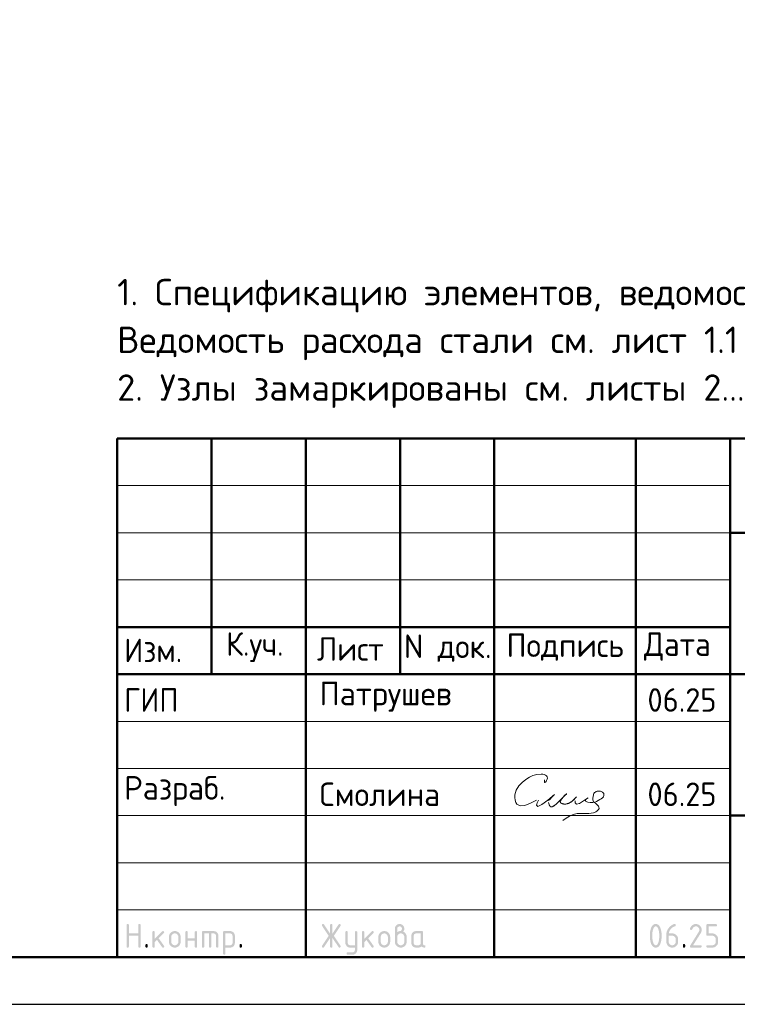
# Model space of a CAD drawing. Header units: millimetres. Extents: x 0 to 50412, y 0 to 35640.
# Tile 10 of 19: x 26359 to 35493, y 0 to 12527. Entities that reach past the tile are written whole.
import ezdxf

# ---------------------------------------------------------------- set-up
doc = ezdxf.new("R2010")
doc.units = ezdxf.units.MM
doc.layers.add('Standard', color=7, linetype='Continuous', lineweight=25)
doc.styles.add('ISOCPEUR', font='txt')

msp = doc.modelspace()

# ---------------------------------------------------------------- hatches: boundary and pattern name
at = {"layer": 'Standard', "linetype": 'Continuous', "lineweight": 25, "transparency": 33554687}
for points in [[(27719, 737), (27719, 1007), (27719, 1008), (27719, 1010), (27719, 1012), (27720, 1013), (27720, 1015), (27721, 1016), (27722, 1017), (27723, 1018), (27724, 1019), (27725, 1019), (27726, 1020), (27727, 1021), (27729, 1021), (27730, 1021), (27732, 1022), (27734, 1022), (27736, 1022), (27737, 1021), (27739, 1021), (27741, 1021), (27742, 1020), (27743, 1019), (27744, 1019), (27745, 1018), (27746, 1017), (27747, 1016), (27748, 1015), (27748, 1013), (27748, 1012), (27749, 1010), (27749, 1008), (27749, 1007), (27749, 902), (27869, 902), (27869, 1007), (27869, 1008), (27869, 1010), (27869, 1012), (27870, 1013), (27870, 1015), (27871, 1016), (27871, 1017), (27872, 1018), (27873, 1019), (27874, 1019), (27876, 1020), (27877, 1021), (27878, 1021), (27880, 1021), (27882, 1022), (27884, 1022), (27886, 1022), (27887, 1021), (27889, 1021), (27890, 1021), (27892, 1020), (27893, 1019), (27894, 1019), (27895, 1018), (27896, 1017), (27897, 1016), (27897, 1015), (27898, 1013), (27898, 1012), (27898, 1010), (27899, 1008), (27899, 1007), (27899, 737), (27899, 735), (27898, 733), (27898, 731), (27898, 730), (27897, 729), (27897, 727), (27896, 726), (27895, 725), (27894, 724), (27893, 724), (27892, 723), (27890, 722), (27889, 722), (27887, 722), (27886, 722), (27884, 722), (27882, 722), (27880, 722), (27878, 722), (27877, 722), (27876, 723), (27874, 724), (27873, 724), (27872, 725), (27871, 726), (27871, 727), (27870, 729), (27870, 730), (27869, 731), (27869, 733), (27869, 735), (27869, 737), (27869, 872), (27749, 872), (27749, 737), (27749, 735), (27749, 733), (27748, 731), (27748, 730), (27748, 729), (27747, 727), (27746, 726), (27745, 725), (27744, 724), (27743, 724), (27742, 723), (27741, 722), (27739, 722), (27737, 722), (27736, 722), (27734, 722), (27732, 722), (27730, 722), (27729, 722), (27727, 722), (27726, 723), (27725, 724), (27724, 724), (27723, 725), (27722, 726), (27721, 727), (27720, 729), (27720, 730), (27719, 731), (27719, 733), (27719, 735)], [(30310, 844), (30233, 728), (30232, 726), (30230, 725), (30229, 724), (30227, 723), (30226, 722), (30224, 722), (30222, 722), (30220, 722), (30218, 722), (30217, 722), (30215, 722), (30214, 723), (30212, 723), (30211, 724), (30210, 724), (30209, 725), (30208, 726), (30207, 728), (30207, 729), (30206, 730), (30206, 732), (30206, 734), (30205, 735), (30205, 737), (30205, 739), (30206, 741), (30207, 743), (30208, 745), (30292, 871), (30208, 998), (30207, 1000), (30206, 1002), (30205, 1004), (30205, 1006), (30205, 1008), (30206, 1010), (30206, 1011), (30206, 1013), (30207, 1014), (30207, 1015), (30208, 1017), (30209, 1018), (30210, 1019), (30211, 1019), (30212, 1020), (30214, 1021), (30215, 1021), (30217, 1021), (30218, 1022), (30220, 1022), (30222, 1022), (30224, 1021), (30226, 1021), (30227, 1020), (30229, 1019), (30230, 1018), (30232, 1016), (30233, 1015), (30310, 899), (30310, 1007), (30310, 1008), (30310, 1010), (30311, 1012), (30311, 1013), (30312, 1015), (30312, 1016), (30313, 1017), (30314, 1018), (30315, 1019), (30316, 1019), (30317, 1020), (30319, 1021), (30320, 1021), (30322, 1021), (30323, 1022), (30325, 1022), (30327, 1022), (30329, 1021), (30330, 1021), (30332, 1021), (30333, 1020), (30334, 1019), (30336, 1019), (30337, 1018), (30337, 1017), (30338, 1016), (30339, 1015), (30339, 1013), (30340, 1012), (30340, 1010), (30340, 1008), (30340, 1007), (30340, 899), (30418, 1015), (30419, 1016), (30420, 1018), (30422, 1019), (30423, 1020), (30425, 1021), (30427, 1021), (30428, 1022), (30430, 1022), (30432, 1022), (30433, 1021), (30435, 1021), (30436, 1020), (30437, 1020), (30439, 1019), (30440, 1018), (30441, 1017), (30442, 1016), (30443, 1015), (30444, 1013), (30444, 1012), (30445, 1011), (30445, 1009), (30445, 1008), (30445, 1006), (30445, 1004), (30445, 1002), (30444, 1000), (30443, 998), (30358, 871), (30443, 745), (30444, 743), (30445, 741), (30445, 739), (30445, 737), (30445, 735), (30445, 734), (30445, 732), (30444, 731), (30444, 730), (30443, 728), (30442, 727), (30441, 726), (30440, 725), (30439, 724), (30438, 723), (30436, 723), (30435, 722), (30434, 722), (30432, 722), (30431, 722), (30429, 722), (30427, 722), (30425, 722), (30423, 723), (30422, 724), (30420, 725), (30419, 726), (30418, 728), (30340, 844), (30340, 737), (30340, 735), (30340, 733), (30340, 731), (30339, 730), (30339, 729), (30338, 727), (30337, 726), (30337, 725), (30336, 724), (30334, 724), (30333, 723), (30332, 722), (30330, 722), (30329, 722), (30327, 722), (30325, 722), (30323, 722), (30322, 722), (30320, 722), (30319, 722), (30317, 723), (30316, 724), (30315, 724), (30314, 725), (30313, 726), (30312, 727), (30312, 729), (30311, 730), (30311, 731), (30310, 733), (30310, 735), (30310, 737)], [(34965, 1022), (34968, 1022), (34972, 1021), (34976, 1021), (34980, 1020), (34983, 1019), (34987, 1018), (34990, 1017), (34993, 1016), (34997, 1015), (35000, 1013), (35003, 1011), (35006, 1009), (35009, 1007), (35012, 1005), (35015, 1002), (35018, 1000), (35020, 997), (35023, 994), (35025, 991), (35027, 988), (35029, 985), (35031, 982), (35033, 979), (35034, 975), (35035, 972), (35036, 969), (35038, 965), (35038, 962), (35039, 958), (35039, 954), (35040, 950), (35040, 947), (35040, 941), (35039, 936), (35038, 930), (35036, 925), (35034, 920), (35032, 914), (35029, 909), (35026, 903), (34931, 752), (35025, 752), (35026, 752), (35028, 751), (35030, 751), (35031, 751), (35033, 750), (35034, 749), (35035, 749), (35036, 748), (35037, 747), (35037, 746), (35038, 745), (35039, 743), (35039, 742), (35039, 740), (35040, 738), (35040, 737), (35040, 735), (35039, 733), (35039, 731), (35039, 730), (35038, 729), (35037, 727), (35037, 726), (35036, 725), (35035, 724), (35034, 724), (35033, 723), (35031, 722), (35030, 722), (35028, 722), (35026, 722), (35025, 722), (34905, 722), (34903, 722), (34901, 722), (34899, 722), (34898, 722), (34897, 723), (34895, 724), (34894, 724), (34893, 725), (34892, 726), (34892, 727), (34891, 729), (34891, 730), (34890, 731), (34890, 733), (34890, 735), (34890, 737), (34890, 739), (34890, 741), (34891, 743), (34892, 745), (35002, 922), (35004, 925), (35005, 928), (35007, 931), (35008, 934), (35009, 937), (35009, 940), (35010, 943), (35010, 946), (35010, 951), (35009, 955), (35008, 960), (35006, 964), (35005, 968), (35002, 971), (35000, 975), (34996, 978), (34993, 982), (34989, 984), (34986, 987), (34982, 988), (34978, 990), (34974, 991), (34969, 991), (34965, 991), (34961, 991), (34958, 991), (34955, 990), (34952, 989), (34949, 988), (34946, 986), (34943, 984), (34940, 982), (34937, 980), (34934, 977), (34931, 974), (34929, 970), (34926, 967), (34923, 963), (34920, 958), (34918, 954), (34917, 952), (34915, 951), (34914, 949), (34912, 948), (34911, 947), (34909, 947), (34907, 947), (34905, 947), (34903, 947), (34901, 947), (34899, 947), (34898, 947), (34897, 948), (34895, 949), (34894, 949), (34893, 950), (34892, 951), (34892, 952), (34891, 954), (34891, 955), (34890, 956), (34890, 958), (34890, 960), (34890, 961), (34890, 963), (34890, 965), (34890, 966), (34891, 968), (34894, 974), (34898, 980), (34902, 986), (34906, 991), (34910, 996), (34914, 1000), (34919, 1005), (34923, 1008), (34928, 1011), (34933, 1014), (34938, 1016), (34943, 1018), (34948, 1020), (34953, 1021), (34959, 1022)], [(35100, 887), (35100, 1007), (35100, 1008), (35100, 1010), (35100, 1012), (35100, 1013), (35101, 1015), (35102, 1016), (35102, 1017), (35103, 1018), (35104, 1019), (35105, 1019), (35107, 1020), (35108, 1021), (35109, 1021), (35111, 1021), (35113, 1022), (35114, 1022), (35219, 1022), (35221, 1022), (35223, 1021), (35224, 1021), (35226, 1021), (35227, 1020), (35228, 1019), (35229, 1019), (35230, 1018), (35231, 1017), (35232, 1016), (35233, 1014), (35233, 1013), (35234, 1012), (35234, 1010), (35234, 1008), (35234, 1007), (35234, 1005), (35234, 1003), (35234, 1001), (35233, 1000), (35233, 999), (35232, 997), (35231, 996), (35230, 995), (35229, 994), (35228, 994), (35227, 993), (35226, 992), (35224, 992), (35223, 992), (35221, 991), (35219, 991), (35130, 991), (35130, 902), (35174, 902), (35178, 902), (35182, 901), (35186, 901), (35189, 900), (35193, 900), (35196, 899), (35200, 897), (35203, 896), (35207, 895), (35210, 893), (35213, 891), (35216, 889), (35219, 887), (35222, 885), (35225, 882), (35227, 880), (35230, 877), (35232, 874), (35235, 871), (35237, 868), (35239, 865), (35241, 862), (35242, 859), (35244, 855), (35245, 852), (35246, 849), (35247, 845), (35248, 841), (35249, 838), (35249, 834), (35249, 830), (35249, 827), (35249, 797), (35249, 793), (35249, 789), (35249, 785), (35248, 782), (35247, 778), (35246, 775), (35245, 771), (35244, 768), (35242, 764), (35241, 761), (35239, 758), (35237, 755), (35235, 752), (35232, 749), (35230, 746), (35227, 743), (35224, 741), (35222, 738), (35219, 736), (35216, 734), (35213, 732), (35209, 730), (35206, 728), (35203, 727), (35200, 726), (35196, 725), (35193, 724), (35189, 723), (35186, 722), (35182, 722), (35178, 722), (35174, 722), (35114, 722), (35113, 722), (35111, 722), (35109, 722), (35108, 722), (35107, 723), (35105, 724), (35104, 724), (35103, 725), (35102, 726), (35102, 727), (35101, 729), (35100, 730), (35100, 731), (35100, 733), (35100, 735), (35100, 737), (35100, 738), (35100, 740), (35100, 742), (35100, 743), (35101, 745), (35102, 746), (35102, 747), (35103, 748), (35104, 749), (35105, 749), (35107, 750), (35108, 751), (35109, 751), (35111, 751), (35113, 752), (35114, 752), (35174, 752), (35179, 752), (35183, 752), (35188, 753), (35192, 755), (35196, 756), (35199, 759), (35203, 761), (35206, 765), (35209, 768), (35212, 772), (35214, 775), (35216, 779), (35218, 783), (35218, 788), (35219, 792), (35219, 797), (35219, 827), (35219, 831), (35218, 836), (35218, 840), (35216, 844), (35214, 848), (35212, 851), (35209, 855), (35206, 858), (35203, 862), (35199, 864), (35195, 867), (35192, 868), (35188, 870), (35183, 871), (35179, 872), (35174, 872), (35114, 872), (35113, 872), (35111, 872), (35109, 872), (35108, 872), (35107, 873), (35105, 874), (35104, 874), (35103, 875), (35102, 876), (35102, 877), (35101, 879), (35100, 880), (35100, 881), (35100, 883), (35100, 885)], [(28079, 833), (28173, 927), (28174, 928), (28175, 929), (28177, 930), (28178, 930), (28179, 931), (28181, 931), (28182, 931), (28184, 931), (28186, 931), (28187, 931), (28189, 931), (28190, 930), (28192, 930), (28193, 929), (28194, 929), (28195, 928), (28196, 927), (28197, 926), (28197, 924), (28198, 923), (28198, 922), (28198, 920), (28199, 918), (28199, 916), (28199, 915), (28198, 914), (28198, 912), (28198, 911), (28197, 910), (28196, 908), (28195, 907), (28194, 906), (28128, 840), (28196, 745), (28197, 743), (28198, 741), (28199, 739), (28199, 736), (28199, 734), (28198, 733), (28198, 731), (28198, 730), (28197, 728), (28197, 727), (28196, 726), (28195, 725), (28194, 724), (28193, 724), (28192, 723), (28190, 722), (28189, 722), (28187, 722), (28186, 722), (28184, 722), (28182, 722), (28180, 722), (28178, 722), (28177, 723), (28175, 724), (28174, 725), (28172, 726), (28171, 728), (28107, 819), (28079, 791), (28079, 737), (28079, 735), (28078, 733), (28078, 731), (28078, 730), (28077, 729), (28077, 727), (28076, 726), (28075, 725), (28074, 724), (28073, 724), (28072, 723), (28070, 722), (28069, 722), (28067, 722), (28066, 722), (28064, 722), (28062, 722), (28060, 722), (28059, 722), (28057, 722), (28056, 723), (28055, 724), (28053, 724), (28052, 725), (28051, 726), (28051, 727), (28050, 729), (28050, 730), (28049, 731), (28049, 733), (28049, 735), (28049, 737), (28049, 916), (28049, 918), (28049, 920), (28049, 922), (28050, 923), (28050, 924), (28051, 926), (28051, 927), (28052, 928), (28053, 929), (28055, 929), (28056, 930), (28057, 930), (28059, 931), (28060, 931), (28062, 931), (28064, 931), (28066, 931), (28067, 931), (28069, 931), (28070, 930), (28072, 930), (28073, 929), (28074, 929), (28075, 928), (28076, 927), (28077, 926), (28077, 924), (28078, 923), (28078, 922), (28078, 920), (28079, 918), (28079, 916)], [(28498, 811), (28498, 737), (28498, 735), (28498, 733), (28498, 731), (28497, 730), (28497, 729), (28496, 727), (28496, 726), (28495, 725), (28494, 724), (28493, 724), (28491, 723), (28490, 722), (28489, 722), (28487, 722), (28485, 722), (28483, 722), (28481, 722), (28480, 722), (28478, 722), (28477, 722), (28475, 723), (28474, 724), (28473, 724), (28472, 725), (28471, 726), (28470, 727), (28470, 729), (28469, 730), (28469, 731), (28469, 733), (28468, 735), (28468, 737), (28468, 916), (28468, 918), (28469, 920), (28469, 922), (28469, 923), (28470, 924), (28470, 926), (28471, 927), (28472, 928), (28473, 929), (28474, 929), (28475, 930), (28477, 930), (28478, 931), (28480, 931), (28481, 931), (28483, 931), (28485, 931), (28487, 931), (28489, 931), (28490, 930), (28491, 930), (28493, 929), (28494, 929), (28495, 928), (28496, 927), (28496, 926), (28497, 924), (28497, 923), (28498, 922), (28498, 920), (28498, 918), (28498, 916), (28498, 841), (28588, 841), (28588, 916), (28588, 918), (28588, 920), (28588, 922), (28589, 923), (28589, 924), (28590, 926), (28591, 927), (28592, 928), (28593, 929), (28594, 929), (28595, 930), (28596, 930), (28598, 931), (28600, 931), (28601, 931), (28603, 931), (28605, 931), (28607, 931), (28608, 931), (28610, 930), (28611, 930), (28612, 929), (28613, 929), (28614, 928), (28615, 927), (28616, 926), (28617, 924), (28617, 923), (28618, 922), (28618, 920), (28618, 918), (28618, 916), (28618, 737), (28618, 735), (28618, 733), (28618, 731), (28617, 730), (28617, 729), (28616, 727), (28615, 726), (28614, 725), (28613, 724), (28612, 724), (28611, 723), (28610, 722), (28608, 722), (28607, 722), (28605, 722), (28603, 722), (28601, 722), (28600, 722), (28598, 722), (28596, 722), (28595, 723), (28594, 724), (28593, 724), (28592, 725), (28591, 726), (28590, 727), (28589, 729), (28589, 730), (28588, 731), (28588, 733), (28588, 735), (28588, 737), (28588, 811)], [(28693, 931), (28828, 931), (28831, 931), (28834, 931), (28837, 931), (28840, 930), (28843, 930), (28846, 929), (28849, 928), (28851, 927), (28854, 926), (28856, 925), (28859, 923), (28861, 922), (28864, 920), (28866, 918), (28868, 916), (28871, 914), (28873, 912), (28875, 909), (28877, 907), (28878, 905), (28880, 902), (28881, 900), (28883, 897), (28884, 895), (28885, 892), (28886, 889), (28886, 886), (28887, 883), (28887, 881), (28888, 878), (28888, 875), (28888, 871), (28888, 737), (28888, 735), (28888, 733), (28888, 731), (28887, 730), (28887, 729), (28886, 727), (28885, 726), (28884, 725), (28883, 724), (28882, 724), (28881, 723), (28880, 722), (28878, 722), (28877, 722), (28875, 722), (28873, 722), (28871, 722), (28869, 722), (28868, 722), (28866, 722), (28865, 723), (28864, 724), (28863, 724), (28862, 725), (28861, 726), (28860, 727), (28859, 729), (28859, 730), (28858, 731), (28858, 733), (28858, 735), (28858, 737), (28858, 871), (28858, 875), (28857, 877), (28857, 880), (28856, 883), (28855, 886), (28853, 888), (28851, 891), (28849, 893), (28847, 895), (28845, 896), (28842, 898), (28840, 899), (28837, 900), (28834, 901), (28831, 901), (28828, 901), (28798, 901), (28798, 737), (28798, 735), (28798, 733), (28798, 731), (28797, 730), (28797, 729), (28796, 727), (28795, 726), (28794, 725), (28793, 724), (28792, 724), (28791, 723), (28790, 722), (28788, 722), (28787, 722), (28785, 722), (28783, 722), (28781, 722), (28780, 722), (28778, 722), (28777, 722), (28775, 723), (28774, 724), (28773, 724), (28772, 725), (28771, 726), (28770, 727), (28769, 729), (28769, 730), (28769, 731), (28768, 733), (28768, 735), (28768, 737), (28768, 901), (28708, 901), (28708, 737), (28708, 735), (28708, 733), (28708, 731), (28707, 730), (28707, 729), (28706, 727), (28705, 726), (28704, 725), (28704, 724), (28702, 724), (28701, 723), (28700, 722), (28698, 722), (28697, 722), (28695, 722), (28693, 722), (28691, 722), (28690, 722), (28688, 722), (28687, 722), (28685, 723), (28684, 724), (28683, 724), (28682, 725), (28681, 726), (28680, 727), (28680, 729), (28679, 730), (28679, 731), (28678, 733), (28678, 735), (28678, 737), (28678, 916), (28678, 918), (28678, 920), (28679, 922), (28679, 923), (28680, 924), (28680, 926), (28681, 927), (28682, 928), (28683, 929), (28684, 929), (28685, 930), (28687, 930), (28688, 931), (28690, 931), (28691, 931)], [(30625, 691), (30625, 722), (30565, 722), (30562, 722), (30559, 722), (30556, 722), (30553, 723), (30550, 723), (30547, 724), (30545, 725), (30542, 726), (30539, 727), (30537, 728), (30534, 730), (30532, 731), (30529, 733), (30527, 735), (30525, 737), (30523, 739), (30521, 741), (30519, 744), (30517, 746), (30515, 748), (30513, 751), (30512, 753), (30511, 756), (30510, 758), (30509, 761), (30508, 764), (30507, 767), (30506, 769), (30506, 772), (30506, 775), (30505, 778), (30505, 781), (30505, 916), (30505, 918), (30506, 920), (30506, 922), (30506, 923), (30507, 924), (30507, 926), (30508, 927), (30509, 928), (30510, 929), (30511, 929), (30512, 930), (30514, 930), (30515, 931), (30517, 931), (30518, 931), (30520, 931), (30522, 931), (30524, 931), (30526, 931), (30527, 930), (30528, 930), (30530, 929), (30531, 929), (30532, 928), (30533, 927), (30533, 926), (30534, 924), (30534, 923), (30535, 922), (30535, 920), (30535, 918), (30535, 916), (30535, 782), (30535, 779), (30536, 776), (30536, 773), (30538, 770), (30539, 768), (30540, 765), (30542, 763), (30544, 760), (30546, 758), (30549, 757), (30551, 755), (30554, 754), (30557, 753), (30559, 752), (30562, 752), (30565, 752), (30625, 752), (30625, 916), (30625, 918), (30625, 920), (30625, 922), (30626, 923), (30626, 924), (30627, 926), (30628, 927), (30629, 928), (30630, 929), (30631, 929), (30632, 930), (30633, 930), (30635, 931), (30636, 931), (30638, 931), (30640, 931), (30642, 931), (30644, 931), (30645, 931), (30647, 930), (30648, 930), (30649, 929), (30650, 929), (30651, 928), (30652, 927), (30653, 926), (30654, 924), (30654, 923), (30655, 922), (30655, 920), (30655, 918), (30655, 916), (30655, 692), (30655, 688), (30655, 685), (30655, 682), (30654, 680), (30653, 677), (30653, 674), (30652, 671), (30651, 669), (30650, 666), (30648, 663), (30647, 661), (30645, 658), (30644, 656), (30642, 654), (30640, 651), (30638, 649), (30636, 647), (30634, 645), (30631, 643), (30629, 641), (30627, 640), (30624, 638), (30621, 637), (30619, 636), (30616, 635), (30613, 634), (30611, 633), (30608, 633), (30605, 632), (30602, 632), (30599, 632), (30596, 632), (30535, 632), (30534, 632), (30532, 632), (30530, 632), (30529, 633), (30527, 633), (30526, 634), (30525, 634), (30524, 635), (30523, 636), (30522, 638), (30522, 639), (30521, 640), (30521, 642), (30521, 643), (30520, 645), (30520, 647), (30520, 648), (30521, 650), (30521, 651), (30522, 652), (30522, 654), (30523, 655), (30524, 656), (30525, 657), (30526, 658), (30527, 659), (30529, 660), (30530, 661), (30531, 661), (30533, 661), (30534, 662), (30535, 662), (30595, 662), (30598, 662), (30601, 662), (30604, 663), (30607, 664), (30609, 665), (30612, 666), (30614, 668), (30616, 670), (30619, 672), (30620, 675), (30622, 677), (30623, 680), (30624, 682), (30624, 685), (30625, 688)], [(30745, 833), (30840, 927), (30841, 928), (30842, 929), (30843, 930), (30844, 930), (30846, 931), (30847, 931), (30849, 931), (30850, 931), (30852, 931), (30854, 931), (30855, 931), (30857, 930), (30858, 930), (30859, 929), (30860, 929), (30861, 928), (30862, 927), (30863, 926), (30864, 924), (30864, 923), (30865, 922), (30865, 920), (30865, 918), (30865, 916), (30865, 915), (30865, 914), (30865, 912), (30864, 911), (30863, 910), (30863, 908), (30862, 907), (30861, 906), (30795, 840), (30862, 745), (30864, 743), (30864, 741), (30865, 739), (30865, 736), (30865, 734), (30865, 733), (30865, 731), (30864, 730), (30864, 728), (30863, 727), (30862, 726), (30861, 725), (30860, 724), (30859, 724), (30858, 723), (30857, 722), (30855, 722), (30854, 722), (30852, 722), (30850, 722), (30848, 722), (30846, 722), (30845, 722), (30843, 723), (30842, 724), (30840, 725), (30839, 726), (30838, 728), (30773, 819), (30745, 791), (30745, 737), (30745, 735), (30745, 733), (30745, 731), (30744, 730), (30744, 729), (30743, 727), (30742, 726), (30741, 725), (30741, 724), (30739, 724), (30738, 723), (30737, 722), (30735, 722), (30734, 722), (30732, 722), (30730, 722), (30728, 722), (30727, 722), (30725, 722), (30724, 722), (30722, 723), (30721, 724), (30720, 724), (30719, 725), (30718, 726), (30717, 727), (30717, 729), (30716, 730), (30716, 731), (30715, 733), (30715, 735), (30715, 737), (30715, 916), (30715, 918), (30715, 920), (30716, 922), (30716, 923), (30717, 924), (30717, 926), (30718, 927), (30719, 928), (30720, 929), (30721, 929), (30722, 930), (30724, 930), (30725, 931), (30727, 931), (30728, 931), (30730, 931), (30732, 931), (30734, 931), (30735, 931), (30737, 930), (30738, 930), (30739, 929), (30741, 929), (30741, 928), (30742, 927), (30743, 926), (30744, 924), (30744, 923), (30745, 922), (30745, 920), (30745, 918), (30745, 916)], [(27959, 752), (27959, 753), (27959, 755), (27959, 757), (27960, 758), (27960, 760), (27961, 761), (27962, 762), (27963, 763), (27963, 764), (27965, 765), (27966, 765), (27967, 766), (27969, 766), (27970, 766), (27972, 767), (27974, 767), (27976, 767), (27977, 766), (27979, 766), (27980, 766), (27982, 765), (27983, 765), (27984, 764), (27985, 763), (27986, 762), (27987, 761), (27987, 760), (27988, 758), (27988, 757), (27989, 755), (27989, 753), (27989, 752), (27989, 737), (27989, 735), (27989, 733), (27988, 731), (27988, 730), (27987, 729), (27987, 727), (27986, 726), (27985, 725), (27984, 724), (27983, 724), (27982, 723), (27980, 722), (27979, 722), (27977, 722), (27976, 722), (27974, 722), (27972, 722), (27970, 722), (27969, 722), (27967, 722), (27966, 723), (27965, 724), (27963, 724), (27963, 725), (27962, 726), (27961, 727), (27960, 729), (27960, 730), (27959, 731), (27959, 733), (27959, 735), (27959, 737)], [(29158, 752), (29158, 753), (29158, 755), (29158, 757), (29159, 758), (29159, 760), (29160, 761), (29161, 762), (29162, 763), (29163, 764), (29164, 765), (29165, 765), (29166, 766), (29168, 766), (29169, 766), (29171, 767), (29173, 767), (29175, 767), (29177, 766), (29178, 766), (29180, 766), (29181, 765), (29182, 765), (29183, 764), (29184, 763), (29185, 762), (29186, 761), (29187, 760), (29187, 758), (29188, 757), (29188, 755), (29188, 753), (29188, 752), (29188, 737), (29188, 735), (29188, 733), (29188, 731), (29187, 730), (29187, 729), (29186, 727), (29185, 726), (29184, 725), (29183, 724), (29182, 724), (29181, 723), (29180, 722), (29178, 722), (29177, 722), (29175, 722), (29173, 722), (29171, 722), (29169, 722), (29168, 722), (29166, 722), (29165, 723), (29164, 724), (29163, 724), (29162, 725), (29161, 726), (29160, 727), (29159, 729), (29159, 730), (29158, 731), (29158, 733), (29158, 735), (29158, 737)], [(34800, 752), (34800, 753), (34800, 755), (34800, 757), (34801, 758), (34801, 760), (34802, 761), (34803, 762), (34804, 763), (34804, 764), (34806, 765), (34807, 765), (34808, 766), (34810, 766), (34811, 766), (34813, 767), (34815, 767), (34817, 767), (34818, 766), (34820, 766), (34821, 766), (34823, 765), (34824, 765), (34825, 764), (34826, 763), (34827, 762), (34828, 761), (34828, 760), (34829, 758), (34829, 757), (34830, 755), (34830, 753), (34830, 752), (34830, 737), (34830, 735), (34830, 733), (34829, 731), (34829, 730), (34828, 729), (34828, 727), (34827, 726), (34826, 725), (34825, 724), (34824, 724), (34823, 723), (34821, 722), (34820, 722), (34818, 722), (34817, 722), (34815, 722), (34813, 722), (34811, 722), (34810, 722), (34808, 722), (34807, 723), (34806, 724), (34804, 724), (34804, 725), (34803, 726), (34802, 727), (34801, 729), (34801, 730), (34800, 731), (34800, 733), (34800, 735), (34800, 737)]]:
    msp.add_hatch(color=7, dxfattribs=at).paths.add_polyline_path(points, flags=16)
h = msp.add_hatch(color=7, dxfattribs=at)
h.paths.add_polyline_path([(31165, 916), (31170, 920), (31174, 923), (31179, 926), (31183, 928), (31188, 930), (31192, 931), (31196, 931), (31200, 931), (31202, 931), (31204, 932), (31207, 933), (31209, 934), (31211, 935), (31213, 937), (31215, 939), (31217, 942), (31219, 944), (31221, 947), (31222, 949), (31223, 952), (31224, 954), (31224, 957), (31225, 959), (31225, 961), (31225, 965), (31224, 968), (31224, 970), (31223, 973), (31222, 976), (31220, 978), (31218, 981), (31216, 983), (31214, 985), (31212, 987), (31209, 988), (31207, 989), (31204, 990), (31201, 991), (31198, 991), (31195, 991), (31192, 991), (31189, 991), (31186, 990), (31183, 989), (31181, 988), (31178, 987), (31176, 985), (31174, 983), (31171, 981), (31170, 978), (31168, 976), (31167, 973), (31166, 970), (31165, 967), (31165, 965), (31165, 961)])
h.paths.add_polyline_path([(31240, 925), (31245, 923), (31249, 920), (31254, 918), (31258, 914), (31262, 911), (31266, 907), (31269, 903), (31272, 898), (31275, 893), (31278, 888), (31280, 883), (31282, 878), (31283, 873), (31284, 868), (31285, 862), (31285, 857), (31285, 797), (31285, 793), (31284, 789), (31284, 785), (31283, 781), (31282, 778), (31281, 774), (31280, 771), (31279, 768), (31278, 764), (31276, 761), (31274, 758), (31272, 755), (31270, 752), (31268, 749), (31265, 746), (31263, 743), (31260, 741), (31257, 738), (31254, 736), (31251, 734), (31248, 732), (31245, 730), (31242, 728), (31238, 727), (31235, 726), (31232, 725), (31228, 724), (31225, 723), (31221, 722), (31217, 722), (31214, 722), (31210, 722), (31206, 722), (31202, 722), (31198, 722), (31195, 723), (31191, 724), (31188, 725), (31184, 726), (31181, 727), (31177, 728), (31174, 730), (31171, 732), (31168, 734), (31165, 736), (31162, 738), (31159, 741), (31157, 743), (31154, 746), (31151, 749), (31149, 752), (31147, 755), (31145, 758), (31143, 761), (31142, 764), (31140, 768), (31139, 771), (31138, 774), (31137, 778), (31136, 782), (31136, 785), (31135, 789), (31135, 793), (31135, 797), (31135, 962), (31135, 965), (31135, 968), (31135, 971), (31136, 974), (31136, 977), (31137, 979), (31138, 982), (31139, 985), (31140, 987), (31142, 990), (31143, 993), (31145, 995), (31146, 997), (31148, 1000), (31150, 1002), (31152, 1004), (31154, 1006), (31157, 1008), (31159, 1010), (31161, 1012), (31164, 1013), (31166, 1015), (31169, 1016), (31172, 1017), (31174, 1018), (31177, 1019), (31180, 1020), (31183, 1020), (31186, 1021), (31189, 1021), (31192, 1022), (31195, 1022), (31198, 1022), (31201, 1021), (31204, 1021), (31207, 1020), (31210, 1020), (31212, 1019), (31215, 1018), (31218, 1017), (31221, 1016), (31223, 1015), (31226, 1013), (31228, 1012), (31230, 1010), (31233, 1008), (31235, 1006), (31237, 1004), (31239, 1002), (31241, 1000), (31243, 997), (31245, 995), (31246, 992), (31248, 990), (31249, 987), (31250, 985), (31251, 982), (31252, 979), (31253, 976), (31253, 974), (31254, 971), (31254, 968), (31254, 965), (31254, 962), (31254, 956), (31254, 951), (31253, 946), (31251, 941), (31249, 937), (31246, 933), (31243, 929)], flags=16)
h.paths.add_polyline_path([(31254, 797), (31254, 857), (31254, 861), (31254, 866), (31253, 870), (31251, 874), (31250, 878), (31247, 881), (31245, 885), (31241, 888), (31238, 892), (31235, 894), (31231, 897), (31227, 898), (31223, 900), (31219, 901), (31214, 902), (31210, 902), (31205, 902), (31201, 901), (31196, 900), (31192, 898), (31188, 897), (31185, 894), (31181, 892), (31178, 888), (31175, 885), (31172, 881), (31170, 878), (31168, 874), (31167, 870), (31166, 866), (31165, 861), (31165, 857), (31165, 797), (31165, 792), (31166, 788), (31167, 783), (31168, 779), (31170, 775), (31172, 772), (31175, 768), (31178, 765), (31181, 761), (31185, 759), (31188, 756), (31192, 755), (31196, 753), (31201, 752), (31205, 752), (31210, 752), (31214, 752), (31219, 752), (31223, 753), (31227, 755), (31231, 757), (31235, 759), (31238, 761), (31241, 765), (31245, 768), (31247, 772), (31250, 775), (31251, 779), (31253, 783), (31254, 788), (31254, 792)])
h = msp.add_hatch(color=7, dxfattribs=at)
h.paths.add_polyline_path([(34500, 872), (34500, 881), (34499, 890), (34499, 899), (34498, 908), (34497, 916), (34495, 925), (34494, 934), (34492, 942), (34490, 948), (34489, 953), (34487, 959), (34485, 964), (34483, 968), (34481, 972), (34479, 976), (34477, 979), (34474, 982), (34472, 984), (34469, 987), (34467, 988), (34464, 990), (34461, 991), (34458, 991), (34455, 991), (34452, 991), (34449, 991), (34446, 990), (34443, 988), (34441, 987), (34438, 984), (34436, 982), (34433, 979), (34431, 976), (34429, 972), (34427, 968), (34425, 963), (34423, 959), (34422, 953), (34420, 948), (34418, 942), (34416, 933), (34415, 925), (34413, 916), (34412, 907), (34411, 898), (34411, 890), (34410, 881), (34410, 872), (34410, 862), (34411, 853), (34411, 844), (34412, 835), (34413, 827), (34415, 818), (34416, 810), (34418, 801), (34420, 795), (34421, 790), (34423, 784), (34425, 780), (34427, 775), (34429, 771), (34431, 767), (34433, 764), (34436, 761), (34438, 759), (34441, 756), (34443, 755), (34446, 753), (34449, 752), (34452, 752), (34455, 752), (34458, 752), (34461, 752), (34464, 753), (34467, 755), (34469, 756), (34472, 759), (34474, 761), (34477, 764), (34479, 767), (34481, 771), (34483, 775), (34485, 780), (34487, 784), (34489, 790), (34490, 795), (34492, 801), (34494, 810), (34495, 818), (34497, 827), (34498, 835), (34499, 844), (34499, 853), (34500, 862)])
h.paths.add_polyline_path([(34530, 872), (34530, 865), (34530, 858), (34529, 852), (34529, 846), (34529, 839), (34528, 833), (34527, 827), (34527, 822), (34526, 816), (34525, 810), (34524, 805), (34522, 799), (34521, 794), (34520, 789), (34518, 784), (34517, 779), (34514, 772), (34512, 765), (34509, 759), (34506, 754), (34502, 748), (34499, 744), (34495, 739), (34492, 736), (34488, 732), (34484, 730), (34479, 727), (34475, 725), (34470, 723), (34465, 722), (34460, 722), (34455, 722), (34450, 722), (34445, 722), (34440, 723), (34435, 725), (34431, 727), (34426, 730), (34422, 732), (34418, 736), (34414, 739), (34411, 744), (34408, 748), (34404, 754), (34401, 759), (34398, 765), (34396, 771), (34393, 779), (34392, 783), (34390, 789), (34389, 794), (34388, 799), (34386, 804), (34385, 810), (34384, 816), (34383, 821), (34383, 827), (34382, 833), (34381, 839), (34381, 846), (34381, 852), (34380, 858), (34380, 865), (34380, 872), (34380, 878), (34380, 885), (34381, 891), (34381, 898), (34381, 904), (34382, 910), (34383, 916), (34383, 922), (34384, 928), (34385, 933), (34386, 939), (34388, 944), (34389, 949), (34390, 954), (34392, 960), (34393, 964), (34396, 972), (34398, 978), (34401, 984), (34404, 989), (34408, 995), (34411, 999), (34414, 1004), (34418, 1007), (34422, 1011), (34426, 1014), (34431, 1016), (34435, 1018), (34440, 1020), (34445, 1021), (34450, 1022), (34455, 1022), (34460, 1022), (34465, 1021), (34470, 1020), (34475, 1018), (34479, 1016), (34484, 1013), (34488, 1011), (34492, 1007), (34495, 1004), (34499, 999), (34502, 995), (34506, 989), (34509, 984), (34512, 978), (34514, 971), (34517, 964), (34518, 959), (34520, 954), (34521, 949), (34522, 944), (34524, 938), (34525, 933), (34526, 927), (34527, 922), (34527, 916), (34528, 910), (34529, 904), (34529, 897), (34529, 891), (34530, 885), (34530, 878)], flags=16)
h = msp.add_hatch(color=7, dxfattribs=at)
h.paths.add_polyline_path([(34620, 872), (34620, 797), (34620, 792), (34621, 788), (34622, 783), (34623, 779), (34625, 775), (34627, 772), (34630, 768), (34633, 765), (34636, 761), (34640, 759), (34644, 756), (34647, 755), (34651, 753), (34656, 752), (34660, 752), (34665, 752), (34670, 752), (34674, 752), (34678, 753), (34682, 755), (34686, 757), (34690, 759), (34693, 761), (34697, 765), (34700, 768), (34702, 772), (34705, 775), (34706, 779), (34708, 783), (34709, 788), (34710, 792), (34710, 797), (34710, 827), (34710, 831), (34709, 836), (34708, 840), (34706, 844), (34705, 848), (34702, 852), (34700, 855), (34697, 858), (34693, 862), (34690, 864), (34686, 867), (34682, 868), (34678, 870), (34674, 871), (34669, 872), (34665, 872)])
h.paths.add_polyline_path([(34695, 1022), (34697, 1022), (34698, 1021), (34700, 1021), (34701, 1021), (34703, 1020), (34704, 1019), (34705, 1019), (34706, 1018), (34707, 1017), (34708, 1016), (34708, 1015), (34709, 1013), (34709, 1012), (34709, 1010), (34710, 1008), (34710, 1007), (34710, 1004), (34709, 1002), (34709, 999), (34708, 998), (34707, 996), (34705, 995), (34704, 994), (34702, 994), (34698, 993), (34694, 991), (34690, 990), (34686, 988), (34682, 986), (34678, 984), (34675, 982), (34671, 979), (34667, 977), (34664, 974), (34660, 971), (34657, 968), (34654, 965), (34650, 961), (34647, 958), (34644, 954), (34639, 947), (34635, 941), (34631, 935), (34628, 928), (34626, 922), (34624, 915), (34622, 908), (34621, 902), (34665, 902), (34669, 902), (34673, 901), (34676, 901), (34680, 900), (34684, 900), (34687, 899), (34691, 898), (34694, 896), (34697, 895), (34701, 893), (34704, 891), (34707, 889), (34710, 887), (34713, 885), (34715, 883), (34718, 880), (34721, 877), (34723, 874), (34726, 871), (34728, 868), (34730, 865), (34731, 862), (34733, 859), (34734, 856), (34736, 852), (34737, 849), (34738, 845), (34738, 842), (34739, 838), (34739, 834), (34740, 831), (34740, 827), (34740, 797), (34740, 793), (34739, 789), (34739, 785), (34738, 781), (34738, 778), (34737, 774), (34736, 771), (34734, 768), (34733, 764), (34731, 761), (34729, 758), (34727, 755), (34725, 752), (34723, 749), (34721, 746), (34718, 743), (34715, 741), (34712, 738), (34709, 736), (34706, 734), (34703, 732), (34700, 730), (34697, 728), (34694, 727), (34690, 726), (34687, 725), (34683, 724), (34680, 723), (34676, 722), (34672, 722), (34669, 722), (34665, 722), (34661, 722), (34657, 722), (34653, 722), (34650, 723), (34646, 724), (34643, 725), (34639, 726), (34636, 727), (34633, 728), (34629, 730), (34626, 732), (34623, 734), (34620, 736), (34617, 738), (34614, 741), (34612, 743), (34609, 746), (34607, 749), (34604, 752), (34602, 755), (34600, 758), (34598, 761), (34597, 764), (34595, 767), (34594, 771), (34593, 774), (34592, 778), (34591, 781), (34591, 785), (34590, 788), (34590, 792), (34590, 796), (34590, 887), (34590, 893), (34590, 899), (34591, 905), (34592, 911), (34593, 917), (34595, 923), (34596, 929), (34598, 934), (34601, 940), (34603, 945), (34606, 951), (34609, 956), (34612, 961), (34616, 966), (34620, 971), (34624, 976), (34627, 980), (34630, 983), (34634, 986), (34637, 990), (34641, 993), (34644, 996), (34648, 999), (34651, 1001), (34655, 1004), (34658, 1006), (34662, 1009), (34666, 1011), (34670, 1013), (34673, 1015), (34677, 1017), (34681, 1018), (34683, 1019), (34685, 1020), (34687, 1020), (34689, 1021), (34691, 1021), (34692, 1021), (34693, 1022)], flags=16)
h = msp.add_hatch(color=7, dxfattribs=at)
h.paths.add_polyline_path([(28259, 796), (28259, 856), (28259, 860), (28259, 864), (28259, 868), (28260, 871), (28261, 875), (28262, 878), (28263, 882), (28264, 885), (28265, 889), (28267, 892), (28269, 895), (28271, 898), (28273, 901), (28275, 904), (28278, 907), (28280, 909), (28283, 912), (28286, 915), (28289, 917), (28292, 919), (28295, 921), (28298, 923), (28301, 925), (28305, 926), (28308, 927), (28311, 928), (28315, 929), (28318, 930), (28322, 931), (28326, 931), (28329, 931), (28333, 931), (28337, 931), (28341, 931), (28345, 931), (28349, 930), (28352, 929), (28356, 928), (28359, 927), (28362, 926), (28366, 925), (28369, 923), (28372, 921), (28375, 919), (28378, 917), (28381, 915), (28384, 912), (28387, 910), (28389, 907), (28392, 904), (28394, 901), (28396, 898), (28398, 895), (28400, 892), (28401, 889), (28403, 886), (28404, 882), (28405, 879), (28406, 875), (28407, 872), (28408, 868), (28408, 864), (28408, 860), (28408, 856), (28408, 796), (28408, 793), (28408, 789), (28408, 785), (28407, 781), (28406, 778), (28405, 774), (28404, 771), (28403, 768), (28401, 764), (28400, 761), (28398, 758), (28396, 755), (28394, 752), (28391, 749), (28389, 746), (28386, 743), (28384, 741), (28381, 738), (28378, 736), (28375, 734), (28372, 732), (28369, 730), (28365, 728), (28362, 727), (28359, 726), (28355, 725), (28352, 724), (28348, 723), (28345, 722), (28341, 722), (28337, 722), (28333, 722), (28329, 722), (28326, 722), (28322, 722), (28318, 723), (28315, 724), (28311, 725), (28308, 726), (28305, 727), (28301, 728), (28298, 730), (28295, 732), (28292, 734), (28289, 736), (28286, 738), (28283, 741), (28280, 743), (28278, 746), (28275, 749), (28273, 752), (28271, 755), (28269, 758), (28267, 761), (28265, 764), (28264, 768), (28263, 771), (28262, 774), (28261, 778), (28260, 781), (28259, 785), (28259, 789), (28259, 793)], flags=16)
h.paths.add_polyline_path([(28378, 797), (28378, 857), (28378, 861), (28377, 866), (28377, 870), (28375, 874), (28373, 878), (28371, 881), (28368, 885), (28365, 888), (28362, 892), (28358, 894), (28355, 897), (28351, 898), (28347, 900), (28342, 901), (28338, 902), (28333, 902), (28329, 902), (28324, 901), (28320, 900), (28316, 898), (28312, 897), (28309, 894), (28305, 892), (28302, 888), (28298, 885), (28296, 881), (28293, 878), (28292, 874), (28290, 870), (28289, 866), (28289, 861), (28289, 857), (28289, 797), (28289, 792), (28289, 788), (28290, 783), (28292, 779), (28293, 775), (28296, 772), (28298, 768), (28302, 765), (28305, 761), (28308, 759), (28312, 756), (28316, 755), (28320, 753), (28324, 752), (28329, 752), (28333, 752), (28338, 752), (28342, 752), (28347, 753), (28351, 755), (28355, 757), (28358, 759), (28362, 761), (28365, 765), (28368, 768), (28371, 772), (28373, 775), (28375, 779), (28377, 783), (28377, 788), (28378, 792)])
h = msp.add_hatch(color=7, dxfattribs=at)
h.paths.add_polyline_path([(28948, 916), (28948, 918), (28948, 920), (28949, 922), (28949, 923), (28950, 924), (28950, 926), (28951, 927), (28952, 928), (28953, 929), (28954, 929), (28955, 930), (28957, 930), (28958, 931), (28960, 931), (28961, 931), (28963, 931), (29038, 931), (29041, 931), (29044, 931), (29047, 931), (29050, 930), (29053, 930), (29056, 929), (29059, 928), (29061, 927), (29064, 926), (29066, 925), (29069, 923), (29071, 922), (29074, 920), (29076, 918), (29078, 916), (29080, 914), (29083, 912), (29085, 910), (29086, 907), (29088, 905), (29090, 902), (29091, 900), (29092, 897), (29094, 895), (29095, 892), (29095, 889), (29096, 886), (29097, 884), (29097, 881), (29098, 878), (29098, 875), (29098, 871), (29098, 781), (29098, 778), (29098, 775), (29097, 772), (29097, 769), (29096, 767), (29095, 764), (29095, 761), (29094, 758), (29092, 756), (29091, 753), (29090, 751), (29088, 748), (29086, 746), (29085, 744), (29083, 741), (29081, 739), (29078, 737), (29076, 735), (29074, 733), (29071, 731), (29069, 730), (29066, 728), (29064, 727), (29061, 726), (29059, 725), (29056, 724), (29053, 723), (29050, 723), (29047, 722), (29044, 722), (29041, 722), (29038, 722), (28978, 722), (28978, 647), (28978, 645), (28978, 643), (28978, 641), (28977, 640), (28977, 639), (28976, 638), (28975, 636), (28974, 635), (28973, 634), (28972, 634), (28971, 633), (28970, 633), (28968, 632), (28967, 632), (28965, 632), (28963, 632), (28961, 632), (28960, 632), (28958, 632), (28957, 633), (28955, 633), (28954, 634), (28953, 634), (28952, 635), (28951, 636), (28950, 638), (28950, 639), (28949, 640), (28949, 641), (28948, 643), (28948, 645), (28948, 647)], flags=16)
h.paths.add_polyline_path([(28978, 901), (28978, 752), (29038, 752), (29041, 752), (29044, 752), (29047, 753), (29049, 754), (29052, 755), (29054, 757), (29057, 758), (29059, 760), (29061, 763), (29063, 765), (29065, 767), (29066, 770), (29067, 773), (29067, 776), (29068, 778), (29068, 782), (29068, 871), (29068, 875), (29067, 877), (29067, 880), (29066, 883), (29065, 886), (29063, 888), (29061, 891), (29059, 893), (29057, 895), (29055, 896), (29052, 898), (29050, 899), (29047, 900), (29044, 901), (29041, 901), (29038, 901)])
h = msp.add_hatch(color=7, dxfattribs=at)
h.paths.add_polyline_path([(30925, 796), (30925, 856), (30925, 860), (30925, 864), (30926, 868), (30926, 871), (30927, 875), (30928, 878), (30929, 882), (30930, 885), (30932, 889), (30934, 892), (30935, 895), (30937, 898), (30939, 901), (30942, 904), (30944, 907), (30947, 909), (30950, 912), (30952, 915), (30955, 917), (30958, 919), (30961, 921), (30965, 923), (30968, 925), (30971, 926), (30974, 927), (30978, 928), (30981, 929), (30985, 930), (30988, 931), (30992, 931), (30996, 931), (31000, 931), (31004, 931), (31008, 931), (31011, 931), (31015, 930), (31019, 929), (31022, 928), (31026, 927), (31029, 926), (31032, 925), (31035, 923), (31039, 921), (31042, 919), (31045, 917), (31047, 915), (31050, 912), (31053, 910), (31056, 907), (31058, 904), (31060, 901), (31063, 898), (31065, 895), (31066, 892), (31068, 889), (31069, 886), (31071, 882), (31072, 879), (31073, 875), (31073, 872), (31074, 868), (31074, 864), (31075, 860), (31075, 856), (31075, 796), (31075, 793), (31074, 789), (31074, 785), (31073, 781), (31073, 778), (31072, 774), (31071, 771), (31069, 768), (31068, 764), (31066, 761), (31064, 758), (31062, 755), (31060, 752), (31058, 749), (31056, 746), (31053, 743), (31050, 741), (31047, 738), (31044, 736), (31041, 734), (31038, 732), (31035, 730), (31032, 728), (31029, 727), (31025, 726), (31022, 725), (31018, 724), (31015, 723), (31011, 722), (31007, 722), (31004, 722), (31000, 722), (30996, 722), (30992, 722), (30988, 722), (30985, 723), (30981, 724), (30978, 725), (30974, 726), (30971, 727), (30968, 728), (30965, 730), (30961, 732), (30958, 734), (30955, 736), (30952, 738), (30950, 741), (30947, 743), (30944, 746), (30942, 749), (30939, 752), (30937, 755), (30935, 758), (30934, 761), (30932, 764), (30930, 768), (30929, 771), (30928, 774), (30927, 778), (30926, 781), (30926, 785), (30925, 789), (30925, 793)], flags=16)
h.paths.add_polyline_path([(31045, 797), (31045, 857), (31045, 861), (31044, 866), (31043, 870), (31041, 874), (31040, 878), (31037, 881), (31035, 885), (31032, 888), (31028, 892), (31025, 894), (31021, 897), (31017, 898), (31013, 900), (31009, 901), (31004, 902), (31000, 902), (30995, 902), (30991, 901), (30987, 900), (30983, 898), (30979, 897), (30975, 894), (30971, 892), (30968, 888), (30965, 885), (30962, 881), (30960, 878), (30958, 874), (30957, 870), (30956, 866), (30955, 861), (30955, 857), (30955, 797), (30955, 792), (30956, 788), (30957, 783), (30958, 779), (30960, 775), (30962, 772), (30965, 768), (30968, 765), (30971, 761), (30975, 759), (30979, 756), (30983, 755), (30986, 753), (30991, 752), (30995, 752), (31000, 752), (31004, 752), (31009, 752), (31013, 753), (31017, 755), (31021, 757), (31025, 759), (31028, 761), (31032, 765), (31035, 768), (31037, 772), (31040, 775), (31041, 779), (31043, 783), (31044, 788), (31045, 792)])
h = msp.add_hatch(color=7, dxfattribs=at)
h.paths.add_polyline_path([(31464, 901), (31405, 901), (31401, 901), (31399, 901), (31396, 900), (31393, 899), (31390, 898), (31388, 896), (31386, 895), (31383, 893), (31381, 890), (31380, 888), (31378, 886), (31377, 883), (31376, 880), (31375, 877), (31375, 874), (31375, 871), (31375, 782), (31375, 778), (31375, 776), (31376, 773), (31377, 770), (31378, 768), (31380, 765), (31381, 763), (31384, 760), (31386, 758), (31388, 757), (31391, 755), (31393, 754), (31396, 753), (31399, 752), (31402, 752), (31405, 752), (31434, 752), (31438, 752), (31440, 752), (31443, 753), (31446, 754), (31449, 755), (31451, 757), (31453, 758), (31456, 760), (31458, 763), (31459, 765), (31461, 767), (31462, 770), (31463, 773), (31464, 776), (31464, 778), (31464, 782)])
h.paths.add_polyline_path([(31524, 737), (31524, 735), (31524, 733), (31524, 731), (31523, 730), (31523, 729), (31522, 727), (31522, 726), (31521, 725), (31520, 724), (31519, 724), (31517, 723), (31516, 722), (31515, 722), (31513, 722), (31511, 722), (31509, 722), (31504, 722), (31499, 723), (31495, 724), (31490, 726), (31486, 728), (31482, 730), (31478, 733), (31475, 737), (31471, 733), (31466, 730), (31462, 728), (31457, 726), (31452, 724), (31446, 723), (31441, 722), (31434, 722), (31405, 722), (31401, 722), (31398, 722), (31395, 722), (31392, 723), (31390, 723), (31387, 724), (31384, 725), (31381, 726), (31379, 727), (31376, 728), (31374, 730), (31371, 731), (31369, 733), (31366, 735), (31364, 737), (31362, 739), (31360, 741), (31358, 743), (31356, 746), (31354, 748), (31353, 751), (31351, 753), (31350, 756), (31349, 758), (31348, 761), (31347, 764), (31346, 766), (31346, 769), (31345, 772), (31345, 775), (31345, 778), (31345, 781), (31345, 871), (31345, 875), (31345, 878), (31345, 881), (31346, 884), (31346, 886), (31347, 889), (31348, 892), (31349, 895), (31350, 897), (31351, 900), (31353, 902), (31354, 905), (31356, 907), (31358, 910), (31360, 912), (31362, 914), (31364, 916), (31366, 918), (31369, 920), (31371, 922), (31374, 923), (31376, 925), (31379, 926), (31381, 927), (31384, 928), (31387, 929), (31390, 930), (31392, 930), (31395, 931), (31398, 931), (31401, 931), (31405, 931), (31479, 931), (31481, 931), (31483, 931), (31485, 931), (31486, 930), (31487, 930), (31489, 929), (31490, 929), (31491, 928), (31492, 927), (31492, 926), (31493, 924), (31493, 923), (31494, 922), (31494, 920), (31494, 918), (31494, 916), (31494, 767), (31494, 765), (31495, 763), (31495, 761), (31495, 760), (31496, 759), (31496, 757), (31497, 756), (31498, 755), (31499, 754), (31500, 754), (31501, 753), (31503, 752), (31504, 752), (31506, 752), (31508, 752), (31509, 752), (31511, 752), (31513, 751), (31515, 751), (31516, 751), (31517, 750), (31519, 749), (31520, 749), (31521, 748), (31522, 747), (31522, 746), (31523, 744), (31523, 743), (31524, 742), (31524, 740), (31524, 738)], flags=16)

# ---------------------------------------------------------------- linework, layer by layer
at = {"layer": 'Standard', "color": 7, "linetype": 'Continuous', "lineweight": 50, "transparency": 33554687}
for p, q in [((27600, 600), (27600, 7200)), ((27600, 7200), (49800, 7200)), ((28800, 4200), (28800, 7200)), ((30000, 600), (30000, 7200)), ((31200, 4200), (31200, 7200)), ((32400, 600), (32400, 7200)), ((34200, 600), (34200, 7200)), ((35400, 600), (35400, 7200)), ((35400, 6000), (49800, 6000)), ((27600, 4800), (35400, 4800)), ((27600, 4800), (35400, 4800)), ((27600, 4200), (35400, 4200)), ((27600, 4200), (35400, 4200)), ((35400, 4200), (49800, 4200)), ((35400, 2400), (49800, 2400))]:
    msp.add_line(p, q, dxfattribs=at)
at = {"layer": 'Standard', "color": 7, "linetype": 'Continuous', "lineweight": 13, "transparency": 33554687}
for p, q in [((27600, 6600), (35400, 6600)), ((27600, 6000), (35400, 6000)), ((27600, 5400), (35400, 5400)), ((27600, 3600), (35400, 3600)), ((27600, 3000), (35400, 3000)), ((27600, 3000), (35400, 3000)), ((27600, 2400), (35400, 2400)), ((27600, 2400), (35400, 2400)), ((27600, 1800), (35400, 1800)), ((27600, 1200), (35400, 1200))]:
    msp.add_line(p, q, dxfattribs=at)
at = {"layer": 'Standard', "color": 7, "linetype": 'Continuous', "lineweight": 25, "transparency": 33554687}
msp.add_line((27600, 600), (49800, 600), dxfattribs=at)
msp.add_line((27600, 600), (49800, 600), dxfattribs=at)
msp.add_line((27600, 600), (49800, 600), dxfattribs=at)
msp.add_lwpolyline([(0, 0), (50400, 0), (50400, 35640), (0, 35640), (0, 0)], close=True, dxfattribs=at)
at = {"layer": 'Standard', "color": 7, "linetype": 'Continuous', "lineweight": 50, "transparency": 33554687}
msp.add_lwpolyline([(2400, 35040), (49800, 35040), (49800, 600), (2400, 600), (2400, 35040)], close=True, dxfattribs=at)
at = {"layer": 'Standard', "color": 250, "linetype": 'Continuous', "lineweight": 18, "true_color": 0x2d2d2d, "transparency": 33554687}
for points in [[(33040, 2857), (33039, 2844), (33038, 2833), (33038, 2825), (33040, 2821), (33045, 2822), (33052, 2828), (33059, 2836), (33066, 2846), (33073, 2863), (33075, 2879), (33072, 2894), (33066, 2906), (33053, 2917), (33036, 2924), (33016, 2928), (32995, 2929), (32941, 2925), (32892, 2911), (32846, 2890), (32802, 2862), (32754, 2824), (32712, 2779), (32680, 2726), (32663, 2666), (32661, 2632), (32664, 2599), (32672, 2569), (32685, 2546), (32728, 2523), (32788, 2531), (32860, 2559), (32937, 2597)], [(32961, 2597), (32954, 2579), (32947, 2563), (32942, 2548), (32939, 2535), (32955, 2518), (33005, 2544), (33080, 2599), (33166, 2668)], [(33446, 2639), (33446, 2638), (33445, 2638), (33444, 2637), (33444, 2636), (33435, 2626), (33425, 2617), (33416, 2607), (33407, 2598), (33400, 2593), (33394, 2587), (33388, 2582), (33381, 2577), (33376, 2573), (33370, 2570), (33365, 2566), (33359, 2563), (33354, 2561), (33349, 2558), (33343, 2556), (33338, 2554), (33333, 2553), (33328, 2551), (33322, 2550), (33317, 2549), (33312, 2548), (33307, 2548), (33302, 2548), (33297, 2548), (33291, 2548), (33286, 2548), (33281, 2549), (33276, 2550), (33271, 2551), (33267, 2552), (33263, 2553), (33259, 2554), (33256, 2555), (33254, 2557), (33251, 2558), (33249, 2559), (33248, 2561), (33246, 2562), (33245, 2563), (33244, 2564), (33243, 2566), (33242, 2567), (33242, 2568), (33241, 2569), (33241, 2571), (33240, 2573), (33240, 2574), (33240, 2576), (33240, 2578), (33240, 2580), (33241, 2582), (33241, 2584), (33243, 2587), (33244, 2590), (33245, 2594), (33247, 2597), (33250, 2601), (33253, 2606), (33256, 2611), (33260, 2616), (33266, 2624), (33273, 2632), (33280, 2639), (33287, 2647), (33295, 2654), (33304, 2662), (33312, 2670), (33320, 2679), (33320, 2679), (33321, 2679), (33321, 2680), (33321, 2680), (33321, 2680), (33321, 2680), (33321, 2680), (33321, 2680), (33321, 2680), (33321, 2680), (33321, 2680), (33321, 2680), (33321, 2680), (33321, 2680), (33321, 2680), (33321, 2680), (33321, 2680), (33321, 2680), (33321, 2680), (33321, 2680), (33321, 2679), (33321, 2679), (33321, 2679), (33321, 2679), (33306, 2666), (33292, 2653), (33279, 2639), (33267, 2625), (33248, 2606), (33230, 2587), (33210, 2569), (33190, 2551), (33184, 2545), (33177, 2539), (33170, 2533), (33162, 2528), (33158, 2525), (33154, 2522), (33149, 2519), (33145, 2517), (33142, 2516), (33139, 2514), (33136, 2513), (33133, 2513), (33131, 2512), (33128, 2512), (33126, 2512), (33124, 2512), (33123, 2512), (33121, 2512), (33119, 2513), (33118, 2513), (33116, 2514), (33115, 2515), (33113, 2516), (33112, 2517), (33110, 2518), (33109, 2519), (33108, 2521), (33106, 2523), (33105, 2526), (33103, 2529), (33101, 2532), (33100, 2535), (33097, 2543), (33095, 2551), (33092, 2559), (33090, 2567)], [(33090, 2567), (33094, 2553), (33098, 2540), (33103, 2529), (33108, 2520), (33130, 2512), (33160, 2526), (33195, 2556), (33235, 2594), (33269, 2627), (33298, 2656), (33317, 2675), (33320, 2679), (33314, 2673), (33304, 2664), (33291, 2651), (33278, 2636), (33260, 2616), (33247, 2597), (33240, 2579), (33244, 2565), (33251, 2558), (33261, 2553), (33274, 2550), (33287, 2548), (33318, 2549), (33346, 2557), (33372, 2571), (33395, 2588), (33409, 2600), (33422, 2613), (33434, 2626), (33446, 2639)], [(33166, 2668), (33147, 2649), (33128, 2630), (33109, 2611), (33090, 2591)], [(33593, 2627), (33581, 2618), (33570, 2609), (33562, 2600), (33559, 2593), (33566, 2580), (33589, 2571), (33620, 2567), (33652, 2567), (33679, 2572), (33702, 2580), (33722, 2591), (33744, 2604), (33760, 2615), (33776, 2626), (33788, 2639), (33794, 2655), (33795, 2668), (33792, 2681), (33786, 2692), (33777, 2701), (33770, 2705), (33762, 2708), (33753, 2710), (33745, 2711), (33736, 2712), (33727, 2713), (33718, 2713), (33709, 2711), (33697, 2707), (33686, 2701), (33676, 2693), (33668, 2683), (33664, 2673), (33661, 2662), (33659, 2650), (33658, 2638), (33656, 2625), (33655, 2613), (33655, 2601), (33658, 2590), (33664, 2578), (33675, 2568), (33687, 2558), (33700, 2547), (33713, 2535), (33725, 2521), (33732, 2506), (33733, 2492), (33728, 2480), (33718, 2469), (33705, 2459), (33691, 2450), (33661, 2437), (33632, 2430), (33602, 2426), (33573, 2426), (33543, 2427), (33512, 2428), (33482, 2428), (33453, 2426), (33405, 2414), (33359, 2393), (33315, 2367), (33271, 2338)], [(33429, 2588), (33429, 2582), (33429, 2575), (33429, 2569), (33429, 2564), (33446, 2545), (33484, 2556), (33535, 2587), (33593, 2627)]]:
    msp.add_lwpolyline(points, dxfattribs=at)

# ---------------------------------------------------------------- texts
at = {"layer": 'Standard', "color": 7, "linetype": 'Continuous', "lineweight": 13, "transparency": 33554687, "insert": (27600, 9229), "char_height": 336, "width": 13059.48, "attachment_point": 1, "line_spacing_factor": 1.084337}
msp.add_mtext('\\A1;{\\fISOCPEUR|i0|b0;\\H335.999994;\\W1.000000;\\C7;1. Спецификацию элементов, ведомость деталей см. лист 18}\\P{\\fISOCPEUR|i0|b0;\\H335.999994;\\W1.000000;\\C7;Ведомость расхода стали см. лист 1.1}\\P{\\fISOCPEUR|i0|b0;\\H335.999994;\\W1.000000;\\C7;2. Узлы замаркированы см. листы 2...7.}\\P', dxfattribs=at)
at = {"layer": 'Standard', "color": 7, "linetype": 'Continuous', "lineweight": 25, "transparency": 33554687, "char_height": 300, "attachment_point": 7, "style": 'ISOCPEUR'}
for s, insert, width in [('\\W0.93;Изм.', (27689, 4353), 903.48), ('\\W0.93;К.уч.', (28987, 4353), 979.21), ('\\W0.94;Лист', (30143, 4371), 1040.31), ('\\W0.95;N док.', (31251, 4357), 1281.75), ('\\W0.96;Подпись', (32555, 4371), 1613.14), ('\\W0.94;Дата', (34305, 4371), 1161.28), ('\\W0.92;ГИП', (27689, 3722), 827.54), ('\\W0.97;Патрушев', (30175, 3722), 2004.22), ('\\W0.94;06.25', (34350, 3722), 1070.02), ('\\W0.96;Разраб.', (27689, 2522), 1567.87), ('\\W0.96;Смолина', (30175, 2522), 1673.19), ('\\W0.94;06.25', (34350, 2522), 1070.02)]:
    msp.add_mtext(s, dxfattribs=dict(at, insert=insert, width=width))

doc.saveas('drawing.dxf')
